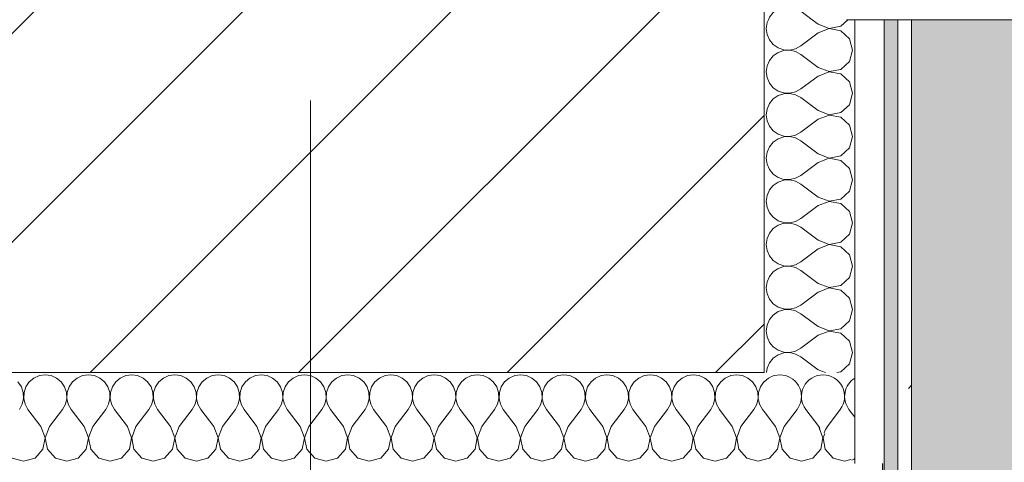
# Model space of a CAD drawing. Header units: millimetres. Extents: x -30280 to 19093, y -19247 to 4746.
# Tile 136 of 164: x -12526 to -12092, y -12534 to -12339. Entities that reach past the tile are written whole.
import ezdxf
from ezdxf.enums import TextEntityAlignment as Align

# ---------------------------------------------------------------- set-up
doc = ezdxf.new("R2010")
doc.units = ezdxf.units.MM
doc.header["$MEASUREMENT"] = 0
doc.linetypes.add('Wipeout_Contour', pattern=[1000, 0, -1000])
for name, color, linetype in [('10_ESTR_Pilars', 7, 'Continuous'), ('Nuevo_05_AUX_Treball', 7, 'Continuous'), ('Nuevo_08_E_Envans secs', 7, 'Continuous')]:
    doc.layers.add(name, color=color, linetype=linetype)
for name, color, linetype, lineweight in [('10_ESTR_Pilars_Pluma_Nº__20', 1, 'Continuous', 5), ('10_ESTR_Pilars_Pluma_Nº__28', 7, 'Continuous', 20), ('10_ESTR_Pilars_Pluma_Nº__42', 8, 'Continuous', 25), ('12_FAÇ_Façana_Pluma_Nº__7', 7, 'Continuous', 5), ('Nuevo_08_E_Envans secs_Pluma_Nº__1', 7, 'Continuous', 5), ('Nuevo_Sellos de Zona Archicad_Pluma_Nº__1', 7, 'Continuous', 5)]:
    doc.layers.add(name, color=color, linetype=linetype, lineweight=lineweight)
for name, color, linetype, lineweight, true_color in [('Nuevo_05_AUX_Treball_Pluma_Nº__3', 7, 'Continuous', 5, 0xa4a4a4), ('Nuevo_08_E_Envans secs_Pluma_Nº__102', 7, 'Continuous', 5, 0xcccccc), ('Nuevo_08_E_Envans secs_Pluma_Nº__171', 171, 'Continuous', 13, 0xaaaaff), ('Nuevo_08_E_Envans secs_Pluma_Nº__177', 7, 'Continuous', 15, 0xf7e046)]:
    doc.layers.add(name, color=color, linetype=linetype, lineweight=lineweight, true_color=true_color)
doc.styles.add('Estilo_Generado_1', font='txt')
pattern_1 = [(45, (0, 0), (-183.8478, 183.8478), [195, -65]), (45, (7e-14, 183.85), (-183.8478, 183.8478), [195, -65])]

# ---------------------------------------------------------------- blocks, each defined once
blk = doc.blocks.new('Planta 1_Consulta_10_1', base_point=(-12911.42, -13510.12))
at = {"layer": 'Nuevo_05_AUX_Treball', "linetype": 'Continuous', "lineweight": 0, "true_color": 0xf0ffcc}
blk.add_hatch(color=254, dxfattribs=at).paths.add_polyline_path([(-12951.13, -12547.56), (-12955.2, -15302.91), (-10788.29, -15308.28), (-10784.21, -12547.56), (-10783.98, -12547.56), (-10783.98, -12338.98), (-12144.42, -12338.98), (-12145.24, -12550.7)])
at = {"layer": 'Nuevo_05_AUX_Treball_Pluma_Nº__3', "color": 253, "linetype": 'Continuous', "lineweight": 5, "true_color": 0xa4a4a4, "flags": 128}
blk.add_lwpolyline([(-12951.13, -12547.56), (-12955.2, -15302.91), (-10788.29, -15308.28), (-10784.21, -12547.56), (-10783.98, -12547.56), (-10783.98, -12338.98), (-12144.42, -12338.98), (-12145.24, -12550.7)], close=True, dxfattribs=at)
at = {"layer": 'Nuevo_Sellos de Zona Archicad_Pluma_Nº__1', "color": 7, "lineweight": 5, "style": 'Estilo_Generado_1'}
for tag, p in [('ROOM_NAME', (-12911.42, -13568.27)), ('ROOM_NUMBER', (-12911.42, -13792.67)), ('ROOM_AREA', (-12911.42, -14020.04))]:
    blk.add_attdef(tag, text='', height=120, dxfattribs=at).set_placement(p, align=Align.TOP_LEFT)
blk = doc.blocks.new('*X426')
at = {"layer": 'Nuevo_08_E_Envans secs_Pluma_Nº__102', "color": 254, "linetype": 'Continuous', "lineweight": 5, "true_color": 0xcccccc}
for p, q in [((-12173.33, -12518.37), (-12179.05, -12510.75)), ((-12169.52, -12518.37), (-12163.81, -12510.75)), ((-12157.42, -12514.19), (-12160, -12510.75))]:
    blk.add_line(p, q, dxfattribs=at)
for centre, start, end in [((-12190.48, -12505.04), 90, 119.7866), ((-12190.48, -12505.04), 330.2134, 90), ((-12171.43, -12505.04), 90, 216.8699), ((-12171.43, -12505.04), 323.1301, 90), ((-12152.38, -12505.04), 121.9304, 216.8699), ((-12180.95, -12524.08), 30.8178, 36.8699), ((-12161.9, -12524.08), 143.1301, 161.4036), ((-12161.9, -12524.08), 288.5964, 298.1064)]:
    blk.add_arc(centre, 9.52, start, end, dxfattribs=at)
blk = doc.blocks.new('*X431')
at = {"layer": 'Nuevo_08_E_Envans secs_Pluma_Nº__102', "color": 254, "linetype": 'Continuous', "lineweight": 5, "true_color": 0xcccccc}
for p, q in [((-12514.29, -12495.51), (-12516.89, -12495.88)), ((-12511.68, -12495.88), (-12514.29, -12495.51)), ((-12495.24, -12495.51), (-12497.84, -12495.88)), ((-12492.64, -12495.88), (-12495.24, -12495.51)), ((-12476.19, -12495.51), (-12478.79, -12495.88)), ((-12473.59, -12495.88), (-12476.19, -12495.51)), ((-12457.14, -12495.51), (-12459.75, -12495.88)), ((-12454.54, -12495.88), (-12457.14, -12495.51)), ((-12438.1, -12495.51), (-12440.7, -12495.88)), ((-12435.49, -12495.88), (-12438.1, -12495.51)), ((-12419.05, -12495.51), (-12421.65, -12495.88)), ((-12416.45, -12495.88), (-12419.05, -12495.51)), ((-12400, -12495.51), (-12402.6, -12495.88)), ((-12397.4, -12495.88), (-12400, -12495.51)), ((-12380.95, -12495.51), (-12383.55, -12495.88)), ((-12378.35, -12495.88), (-12380.95, -12495.51)), ((-12361.9, -12495.51), (-12364.51, -12495.88)), ((-12359.3, -12495.88), (-12361.9, -12495.51)), ((-12342.86, -12495.51), (-12345.46, -12495.88)), ((-12340.25, -12495.88), (-12342.86, -12495.51)), ((-12323.81, -12495.51), (-12326.41, -12495.88)), ((-12321.21, -12495.88), (-12323.81, -12495.51)), ((-12304.76, -12495.51), (-12307.36, -12495.88)), ((-12302.16, -12495.88), (-12304.76, -12495.51)), ((-12285.71, -12495.51), (-12288.32, -12495.88)), ((-12283.11, -12495.88), (-12285.71, -12495.51)), ((-12266.67, -12495.51), (-12269.27, -12495.88)), ((-12264.06, -12495.88), (-12266.67, -12495.51)), ((-12247.62, -12495.51), (-12250.22, -12495.88)), ((-12245.02, -12495.88), (-12247.62, -12495.51)), ((-12228.57, -12495.51), (-12231.17, -12495.88)), ((-12225.97, -12495.88), (-12228.57, -12495.51)), ((-12209.52, -12495.51), (-12212.13, -12495.88)), ((-12206.92, -12495.88), (-12209.52, -12495.51)), ((-12524.81, -12500.78), (-12526.3, -12498.61)), ((-12521.32, -12498.61), (-12522.8, -12500.78)), ((-12519.29, -12496.94), (-12521.32, -12498.61)), ((-12516.89, -12495.88), (-12519.29, -12496.94)), ((-12509.28, -12496.94), (-12511.68, -12495.88)), ((-12507.26, -12498.61), (-12509.28, -12496.94)), ((-12505.77, -12500.78), (-12507.26, -12498.61)), ((-12502.27, -12498.61), (-12503.76, -12500.78)), ((-12500.25, -12496.94), (-12502.27, -12498.61)), ((-12497.84, -12495.88), (-12500.25, -12496.94)), ((-12490.23, -12496.94), (-12492.64, -12495.88)), ((-12488.21, -12498.61), (-12490.23, -12496.94)), ((-12486.72, -12500.78), (-12488.21, -12498.61)), ((-12483.22, -12498.61), (-12484.71, -12500.78)), ((-12481.2, -12496.94), (-12483.22, -12498.61)), ((-12478.79, -12495.88), (-12481.2, -12496.94)), ((-12471.18, -12496.94), (-12473.59, -12495.88)), ((-12469.16, -12498.61), (-12471.18, -12496.94)), ((-12467.67, -12500.78), (-12469.16, -12498.61)), ((-12464.17, -12498.61), (-12465.66, -12500.78)), ((-12462.15, -12496.94), (-12464.17, -12498.61)), ((-12459.75, -12495.88), (-12462.15, -12496.94)), ((-12452.14, -12496.94), (-12454.54, -12495.88)), ((-12450.11, -12498.61), (-12452.14, -12496.94)), ((-12448.62, -12500.78), (-12450.11, -12498.61)), ((-12445.13, -12498.61), (-12446.61, -12500.78)), ((-12443.1, -12496.94), (-12445.13, -12498.61)), ((-12440.7, -12495.88), (-12443.1, -12496.94)), ((-12433.09, -12496.94), (-12435.49, -12495.88)), ((-12431.06, -12498.61), (-12433.09, -12496.94)), ((-12429.58, -12500.78), (-12431.06, -12498.61)), ((-12426.08, -12498.61), (-12427.57, -12500.78)), ((-12424.05, -12496.94), (-12426.08, -12498.61)), ((-12421.65, -12495.88), (-12424.05, -12496.94)), ((-12414.04, -12496.94), (-12416.45, -12495.88)), ((-12412.02, -12498.61), (-12414.04, -12496.94)), ((-12410.53, -12500.78), (-12412.02, -12498.61)), ((-12407.03, -12498.61), (-12408.52, -12500.78)), ((-12405.01, -12496.94), (-12407.03, -12498.61)), ((-12402.6, -12495.88), (-12405.01, -12496.94)), ((-12394.99, -12496.94), (-12397.4, -12495.88)), ((-12392.97, -12498.61), (-12394.99, -12496.94)), ((-12391.48, -12500.78), (-12392.97, -12498.61)), ((-12387.98, -12498.61), (-12389.47, -12500.78)), ((-12385.96, -12496.94), (-12387.98, -12498.61)), ((-12383.55, -12495.88), (-12385.96, -12496.94)), ((-12375.95, -12496.94), (-12378.35, -12495.88)), ((-12373.92, -12498.61), (-12375.95, -12496.94)), ((-12372.43, -12500.78), (-12373.92, -12498.61)), ((-12368.94, -12498.61), (-12370.42, -12500.78)), ((-12366.91, -12496.94), (-12368.94, -12498.61)), ((-12364.51, -12495.88), (-12366.91, -12496.94)), ((-12356.9, -12496.94), (-12359.3, -12495.88)), ((-12354.87, -12498.61), (-12356.9, -12496.94)), ((-12353.39, -12500.78), (-12354.87, -12498.61)), ((-12349.89, -12498.61), (-12351.38, -12500.78)), ((-12347.86, -12496.94), (-12349.89, -12498.61)), ((-12345.46, -12495.88), (-12347.86, -12496.94)), ((-12337.85, -12496.94), (-12340.25, -12495.88)), ((-12335.83, -12498.61), (-12337.85, -12496.94)), ((-12334.34, -12500.78), (-12335.83, -12498.61)), ((-12330.84, -12498.61), (-12332.33, -12500.78)), ((-12328.82, -12496.94), (-12330.84, -12498.61)), ((-12326.41, -12495.88), (-12328.82, -12496.94)), ((-12318.8, -12496.94), (-12321.21, -12495.88)), ((-12316.78, -12498.61), (-12318.8, -12496.94)), ((-12315.29, -12500.78), (-12316.78, -12498.61)), ((-12311.79, -12498.61), (-12313.28, -12500.78)), ((-12309.77, -12496.94), (-12311.79, -12498.61)), ((-12307.36, -12495.88), (-12309.77, -12496.94)), ((-12299.75, -12496.94), (-12302.16, -12495.88)), ((-12297.73, -12498.61), (-12299.75, -12496.94)), ((-12296.24, -12500.78), (-12297.73, -12498.61)), ((-12292.74, -12498.61), (-12294.23, -12500.78)), ((-12290.72, -12496.94), (-12292.74, -12498.61)), ((-12288.32, -12495.88), (-12290.72, -12496.94)), ((-12280.71, -12496.94), (-12283.11, -12495.88)), ((-12278.68, -12498.61), (-12280.71, -12496.94)), ((-12277.2, -12500.78), (-12278.68, -12498.61)), ((-12273.7, -12498.61), (-12275.19, -12500.78)), ((-12271.67, -12496.94), (-12273.7, -12498.61)), ((-12269.27, -12495.88), (-12271.67, -12496.94)), ((-12261.66, -12496.94), (-12264.06, -12495.88)), ((-12259.64, -12498.61), (-12261.66, -12496.94)), ((-12258.15, -12500.78), (-12259.64, -12498.61)), ((-12254.65, -12498.61), (-12256.14, -12500.78)), ((-12252.63, -12496.94), (-12254.65, -12498.61)), ((-12250.22, -12495.88), (-12252.63, -12496.94)), ((-12242.61, -12496.94), (-12245.02, -12495.88)), ((-12240.59, -12498.61), (-12242.61, -12496.94)), ((-12239.1, -12500.78), (-12240.59, -12498.61)), ((-12235.6, -12498.61), (-12237.09, -12500.78)), ((-12233.58, -12496.94), (-12235.6, -12498.61)), ((-12231.17, -12495.88), (-12233.58, -12496.94)), ((-12223.56, -12496.94), (-12225.97, -12495.88)), ((-12221.54, -12498.61), (-12223.56, -12496.94)), ((-12220.05, -12500.78), (-12221.54, -12498.61)), ((-12216.55, -12498.61), (-12218.04, -12500.78)), ((-12214.53, -12496.94), (-12216.55, -12498.61)), ((-12212.13, -12495.88), (-12214.53, -12496.94)), ((-12204.52, -12496.94), (-12206.92, -12495.88)), ((-12202.49, -12498.61), (-12204.52, -12496.94)), ((-12201.01, -12500.78), (-12202.49, -12498.61)), ((-12197.51, -12498.61), (-12198.99, -12500.78)), ((-12197.42, -12498.54), (-12197.51, -12498.61)), ((-12523.98, -12503.27), (-12524.81, -12500.78)), ((-12523.85, -12505.89), (-12523.98, -12503.27)), ((-12523.64, -12503.27), (-12523.77, -12505.89)), ((-12522.8, -12500.78), (-12523.64, -12503.27)), ((-12504.93, -12503.27), (-12505.77, -12500.78)), ((-12504.8, -12505.89), (-12504.93, -12503.27)), ((-12504.6, -12503.27), (-12504.72, -12505.89)), ((-12503.76, -12500.78), (-12504.6, -12503.27)), ((-12485.88, -12503.27), (-12486.72, -12500.78)), ((-12485.75, -12505.89), (-12485.88, -12503.27)), ((-12485.55, -12503.27), (-12485.68, -12505.89)), ((-12484.71, -12500.78), (-12485.55, -12503.27)), ((-12466.83, -12503.27), (-12467.67, -12500.78)), ((-12466.71, -12505.89), (-12466.83, -12503.27)), ((-12466.5, -12503.27), (-12466.63, -12505.89)), ((-12465.66, -12500.78), (-12466.5, -12503.27)), ((-12447.78, -12503.27), (-12448.62, -12500.78)), ((-12447.66, -12505.89), (-12447.78, -12503.27)), ((-12447.45, -12503.27), (-12447.58, -12505.89)), ((-12446.61, -12500.78), (-12447.45, -12503.27)), ((-12428.74, -12503.27), (-12429.58, -12500.78)), ((-12428.61, -12505.89), (-12428.74, -12503.27)), ((-12428.41, -12503.27), (-12428.53, -12505.89)), ((-12427.57, -12500.78), (-12428.41, -12503.27)), ((-12409.69, -12503.27), (-12410.53, -12500.78)), ((-12409.56, -12505.89), (-12409.69, -12503.27)), ((-12409.36, -12503.27), (-12409.49, -12505.89)), ((-12408.52, -12500.78), (-12409.36, -12503.27)), ((-12390.64, -12503.27), (-12391.48, -12500.78)), ((-12390.51, -12505.89), (-12390.64, -12503.27)), ((-12390.31, -12503.27), (-12390.44, -12505.89)), ((-12389.47, -12500.78), (-12390.31, -12503.27)), ((-12371.59, -12503.27), (-12372.43, -12500.78)), ((-12371.47, -12505.89), (-12371.59, -12503.27)), ((-12371.26, -12503.27), (-12371.39, -12505.89)), ((-12370.42, -12500.78), (-12371.26, -12503.27)), ((-12352.55, -12503.27), (-12353.39, -12500.78)), ((-12352.42, -12505.89), (-12352.55, -12503.27)), ((-12352.22, -12503.27), (-12352.34, -12505.89)), ((-12351.38, -12500.78), (-12352.22, -12503.27)), ((-12333.5, -12503.27), (-12334.34, -12500.78)), ((-12333.37, -12505.89), (-12333.5, -12503.27)), ((-12333.17, -12503.27), (-12333.29, -12505.89)), ((-12332.33, -12500.78), (-12333.17, -12503.27)), ((-12314.45, -12503.27), (-12315.29, -12500.78)), ((-12314.32, -12505.89), (-12314.45, -12503.27)), ((-12314.12, -12503.27), (-12314.25, -12505.89)), ((-12313.28, -12500.78), (-12314.12, -12503.27)), ((-12295.4, -12503.27), (-12296.24, -12500.78)), ((-12295.28, -12505.89), (-12295.4, -12503.27)), ((-12295.07, -12503.27), (-12295.2, -12505.89)), ((-12294.23, -12500.78), (-12295.07, -12503.27)), ((-12276.36, -12503.27), (-12277.2, -12500.78)), ((-12276.23, -12505.89), (-12276.36, -12503.27)), ((-12276.02, -12503.27), (-12276.15, -12505.89)), ((-12275.19, -12500.78), (-12276.02, -12503.27)), ((-12257.31, -12503.27), (-12258.15, -12500.78)), ((-12257.18, -12505.89), (-12257.31, -12503.27)), ((-12256.98, -12503.27), (-12257.1, -12505.89)), ((-12256.14, -12500.78), (-12256.98, -12503.27)), ((-12238.26, -12503.27), (-12239.1, -12500.78)), ((-12238.13, -12505.89), (-12238.26, -12503.27)), ((-12237.93, -12503.27), (-12238.06, -12505.89)), ((-12237.09, -12500.78), (-12237.93, -12503.27)), ((-12219.21, -12503.27), (-12220.05, -12500.78)), ((-12219.09, -12505.89), (-12219.21, -12503.27)), ((-12218.88, -12503.27), (-12219.01, -12505.89)), ((-12218.04, -12500.78), (-12218.88, -12503.27)), ((-12200.17, -12503.27), (-12201.01, -12500.78)), ((-12200.04, -12505.89), (-12200.17, -12503.27)), ((-12199.83, -12503.27), (-12199.96, -12505.89)), ((-12198.99, -12500.78), (-12199.83, -12503.27)), ((-12525.71, -12510.75), (-12524.44, -12508.45)), ((-12524.44, -12508.45), (-12523.85, -12505.89)), ((-12523.77, -12505.89), (-12523.18, -12508.45)), ((-12523.18, -12508.45), (-12521.9, -12510.75)), ((-12506.67, -12510.75), (-12505.4, -12508.45)), ((-12505.4, -12508.45), (-12504.8, -12505.89)), ((-12504.72, -12505.89), (-12504.13, -12508.45)), ((-12504.13, -12508.45), (-12502.86, -12510.75)), ((-12487.62, -12510.75), (-12486.35, -12508.45)), ((-12486.35, -12508.45), (-12485.75, -12505.89)), ((-12485.68, -12505.89), (-12485.08, -12508.45)), ((-12485.08, -12508.45), (-12483.81, -12510.75)), ((-12468.57, -12510.75), (-12467.3, -12508.45)), ((-12467.3, -12508.45), (-12466.71, -12505.89)), ((-12466.63, -12505.89), (-12466.03, -12508.45)), ((-12466.03, -12508.45), (-12464.76, -12510.75)), ((-12449.52, -12510.75), (-12448.25, -12508.45)), ((-12448.25, -12508.45), (-12447.66, -12505.89)), ((-12447.58, -12505.89), (-12446.99, -12508.45)), ((-12446.99, -12508.45), (-12445.71, -12510.75)), ((-12430.48, -12510.75), (-12429.2, -12508.45)), ((-12429.2, -12508.45), (-12428.61, -12505.89)), ((-12428.53, -12505.89), (-12427.94, -12508.45)), ((-12427.94, -12508.45), (-12426.67, -12510.75)), ((-12411.43, -12510.75), (-12410.16, -12508.45)), ((-12410.16, -12508.45), (-12409.56, -12505.89)), ((-12409.49, -12505.89), (-12408.89, -12508.45)), ((-12408.89, -12508.45), (-12407.62, -12510.75)), ((-12392.38, -12510.75), (-12391.11, -12508.45)), ((-12391.11, -12508.45), (-12390.51, -12505.89)), ((-12390.44, -12505.89), (-12389.84, -12508.45)), ((-12389.84, -12508.45), (-12388.57, -12510.75)), ((-12373.33, -12510.75), (-12372.06, -12508.45)), ((-12372.06, -12508.45), (-12371.47, -12505.89)), ((-12371.39, -12505.89), (-12370.8, -12508.45)), ((-12370.8, -12508.45), (-12369.52, -12510.75)), ((-12354.29, -12510.75), (-12353.01, -12508.45)), ((-12353.01, -12508.45), (-12352.42, -12505.89)), ((-12352.34, -12505.89), (-12351.75, -12508.45)), ((-12351.75, -12508.45), (-12350.48, -12510.75)), ((-12335.24, -12510.75), (-12333.97, -12508.45)), ((-12333.97, -12508.45), (-12333.37, -12505.89)), ((-12333.29, -12505.89), (-12332.7, -12508.45)), ((-12332.7, -12508.45), (-12331.43, -12510.75)), ((-12316.19, -12510.75), (-12314.92, -12508.45)), ((-12314.92, -12508.45), (-12314.32, -12505.89)), ((-12314.25, -12505.89), (-12313.65, -12508.45)), ((-12313.65, -12508.45), (-12312.38, -12510.75)), ((-12297.14, -12510.75), (-12295.87, -12508.45)), ((-12295.87, -12508.45), (-12295.28, -12505.89)), ((-12295.2, -12505.89), (-12294.6, -12508.45)), ((-12294.6, -12508.45), (-12293.33, -12510.75)), ((-12278.1, -12510.75), (-12276.82, -12508.45)), ((-12276.82, -12508.45), (-12276.23, -12505.89)), ((-12276.15, -12505.89), (-12275.56, -12508.45)), ((-12275.56, -12508.45), (-12274.29, -12510.75)), ((-12259.05, -12510.75), (-12257.78, -12508.45)), ((-12257.78, -12508.45), (-12257.18, -12505.89)), ((-12257.1, -12505.89), (-12256.51, -12508.45)), ((-12256.51, -12508.45), (-12255.24, -12510.75)), ((-12240, -12510.75), (-12238.73, -12508.45)), ((-12238.73, -12508.45), (-12238.13, -12505.89)), ((-12238.06, -12505.89), (-12237.46, -12508.45)), ((-12237.46, -12508.45), (-12236.19, -12510.75)), ((-12220.95, -12510.75), (-12219.68, -12508.45)), ((-12219.68, -12508.45), (-12219.09, -12505.89)), ((-12219.01, -12505.89), (-12218.41, -12508.45)), ((-12218.41, -12508.45), (-12217.14, -12510.75)), ((-12201.9, -12510.75), (-12200.63, -12508.45)), ((-12200.63, -12508.45), (-12200.04, -12505.89)), ((-12199.96, -12505.89), (-12199.37, -12508.45)), ((-12199.37, -12508.45), (-12198.1, -12510.75)), ((-12516.19, -12518.37), (-12521.9, -12510.75)), ((-12512.38, -12518.37), (-12506.67, -12510.75)), ((-12497.14, -12518.37), (-12502.86, -12510.75)), ((-12493.33, -12518.37), (-12487.62, -12510.75)), ((-12478.1, -12518.37), (-12483.81, -12510.75)), ((-12474.29, -12518.37), (-12468.57, -12510.75)), ((-12459.05, -12518.37), (-12464.76, -12510.75)), ((-12455.24, -12518.37), (-12449.52, -12510.75)), ((-12440, -12518.37), (-12445.71, -12510.75)), ((-12436.19, -12518.37), (-12430.48, -12510.75)), ((-12420.95, -12518.37), (-12426.67, -12510.75)), ((-12417.14, -12518.37), (-12411.43, -12510.75)), ((-12401.9, -12518.37), (-12407.62, -12510.75)), ((-12398.1, -12518.37), (-12392.38, -12510.75)), ((-12382.86, -12518.37), (-12388.57, -12510.75)), ((-12379.05, -12518.37), (-12373.33, -12510.75)), ((-12363.81, -12518.37), (-12369.52, -12510.75)), ((-12360, -12518.37), (-12354.29, -12510.75)), ((-12344.76, -12518.37), (-12350.48, -12510.75)), ((-12340.95, -12518.37), (-12335.24, -12510.75)), ((-12325.71, -12518.37), (-12331.43, -12510.75)), ((-12321.9, -12518.37), (-12316.19, -12510.75)), ((-12306.67, -12518.37), (-12312.38, -12510.75)), ((-12302.86, -12518.37), (-12297.14, -12510.75)), ((-12287.62, -12518.37), (-12293.33, -12510.75)), ((-12283.81, -12518.37), (-12278.1, -12510.75)), ((-12268.57, -12518.37), (-12274.29, -12510.75)), ((-12264.76, -12518.37), (-12259.05, -12510.75)), ((-12249.52, -12518.37), (-12255.24, -12510.75)), ((-12245.71, -12518.37), (-12240, -12510.75)), ((-12230.48, -12518.37), (-12236.19, -12510.75)), ((-12226.67, -12518.37), (-12220.95, -12510.75)), ((-12211.43, -12518.37), (-12217.14, -12510.75)), ((-12207.62, -12518.37), (-12201.9, -12510.75)), ((-12197.42, -12511.65), (-12198.1, -12510.75)), ((-12514.32, -12523.23), (-12516.19, -12518.37)), ((-12512.38, -12518.37), (-12514.25, -12523.23)), ((-12495.28, -12523.23), (-12497.14, -12518.37)), ((-12493.33, -12518.37), (-12495.2, -12523.23)), ((-12476.23, -12523.23), (-12478.1, -12518.37)), ((-12474.29, -12518.37), (-12476.15, -12523.23)), ((-12457.18, -12523.23), (-12459.05, -12518.37)), ((-12455.24, -12518.37), (-12457.1, -12523.23)), ((-12438.13, -12523.23), (-12440, -12518.37)), ((-12436.19, -12518.37), (-12438.06, -12523.23)), ((-12419.09, -12523.23), (-12420.95, -12518.37)), ((-12417.14, -12518.37), (-12419.01, -12523.23)), ((-12400.04, -12523.23), (-12401.9, -12518.37)), ((-12398.1, -12518.37), (-12399.96, -12523.23)), ((-12380.99, -12523.23), (-12382.86, -12518.37)), ((-12379.05, -12518.37), (-12380.91, -12523.23)), ((-12361.94, -12523.23), (-12363.81, -12518.37)), ((-12360, -12518.37), (-12361.87, -12523.23)), ((-12342.9, -12523.23), (-12344.76, -12518.37)), ((-12340.95, -12518.37), (-12342.82, -12523.23)), ((-12323.85, -12523.23), (-12325.71, -12518.37)), ((-12321.9, -12518.37), (-12323.77, -12523.23)), ((-12304.8, -12523.23), (-12306.67, -12518.37)), ((-12302.86, -12518.37), (-12304.72, -12523.23)), ((-12285.75, -12523.23), (-12287.62, -12518.37)), ((-12283.81, -12518.37), (-12285.68, -12523.23)), ((-12266.71, -12523.23), (-12268.57, -12518.37)), ((-12264.76, -12518.37), (-12266.63, -12523.23)), ((-12247.66, -12523.23), (-12249.52, -12518.37)), ((-12245.71, -12518.37), (-12247.58, -12523.23)), ((-12228.61, -12523.23), (-12230.48, -12518.37)), ((-12226.67, -12518.37), (-12228.53, -12523.23)), ((-12209.56, -12523.23), (-12211.43, -12518.37)), ((-12207.62, -12518.37), (-12209.49, -12523.23)), ((-12515.29, -12528.34), (-12514.32, -12523.23)), ((-12514.25, -12523.23), (-12513.28, -12528.34)), ((-12496.24, -12528.34), (-12495.28, -12523.23)), ((-12495.2, -12523.23), (-12494.23, -12528.34)), ((-12477.2, -12528.34), (-12476.23, -12523.23)), ((-12476.15, -12523.23), (-12475.19, -12528.34)), ((-12458.15, -12528.34), (-12457.18, -12523.23)), ((-12457.1, -12523.23), (-12456.14, -12528.34)), ((-12439.1, -12528.34), (-12438.13, -12523.23)), ((-12438.06, -12523.23), (-12437.09, -12528.34)), ((-12420.05, -12528.34), (-12419.09, -12523.23)), ((-12419.01, -12523.23), (-12418.04, -12528.34)), ((-12401.01, -12528.34), (-12400.04, -12523.23)), ((-12399.96, -12523.23), (-12398.99, -12528.34)), ((-12381.96, -12528.34), (-12380.99, -12523.23)), ((-12380.91, -12523.23), (-12379.95, -12528.34)), ((-12362.91, -12528.34), (-12361.94, -12523.23)), ((-12361.87, -12523.23), (-12360.9, -12528.34)), ((-12343.86, -12528.34), (-12342.9, -12523.23)), ((-12342.82, -12523.23), (-12341.85, -12528.34)), ((-12324.81, -12528.34), (-12323.85, -12523.23)), ((-12323.77, -12523.23), (-12322.8, -12528.34)), ((-12305.77, -12528.34), (-12304.8, -12523.23)), ((-12304.72, -12523.23), (-12303.76, -12528.34)), ((-12286.72, -12528.34), (-12285.75, -12523.23)), ((-12285.68, -12523.23), (-12284.71, -12528.34)), ((-12267.67, -12528.34), (-12266.71, -12523.23)), ((-12266.63, -12523.23), (-12265.66, -12528.34)), ((-12248.62, -12528.34), (-12247.66, -12523.23)), ((-12247.58, -12523.23), (-12246.61, -12528.34)), ((-12229.58, -12528.34), (-12228.61, -12523.23)), ((-12228.53, -12523.23), (-12227.57, -12528.34)), ((-12210.53, -12528.34), (-12209.56, -12523.23)), ((-12209.49, -12523.23), (-12208.52, -12528.34)), ((-12518.8, -12532.19), (-12515.29, -12528.34)), ((-12513.28, -12528.34), (-12509.77, -12532.19)), ((-12499.75, -12532.19), (-12496.24, -12528.34)), ((-12494.23, -12528.34), (-12490.72, -12532.19)), ((-12480.71, -12532.19), (-12477.2, -12528.34)), ((-12475.19, -12528.34), (-12471.67, -12532.19)), ((-12461.66, -12532.19), (-12458.15, -12528.34)), ((-12456.14, -12528.34), (-12452.63, -12532.19)), ((-12442.61, -12532.19), (-12439.1, -12528.34)), ((-12437.09, -12528.34), (-12433.58, -12532.19)), ((-12423.56, -12532.19), (-12420.05, -12528.34)), ((-12418.04, -12528.34), (-12414.53, -12532.19)), ((-12404.52, -12532.19), (-12401.01, -12528.34)), ((-12398.99, -12528.34), (-12395.48, -12532.19)), ((-12385.47, -12532.19), (-12381.96, -12528.34)), ((-12379.95, -12528.34), (-12376.44, -12532.19)), ((-12366.42, -12532.19), (-12362.91, -12528.34)), ((-12360.9, -12528.34), (-12357.39, -12532.19)), ((-12347.37, -12532.19), (-12343.86, -12528.34)), ((-12341.85, -12528.34), (-12338.34, -12532.19)), ((-12328.33, -12532.19), (-12324.81, -12528.34)), ((-12322.8, -12528.34), (-12319.29, -12532.19)), ((-12309.28, -12532.19), (-12305.77, -12528.34)), ((-12303.76, -12528.34), (-12300.25, -12532.19)), ((-12290.23, -12532.19), (-12286.72, -12528.34)), ((-12284.71, -12528.34), (-12281.2, -12532.19)), ((-12271.18, -12532.19), (-12267.67, -12528.34)), ((-12265.66, -12528.34), (-12262.15, -12532.19)), ((-12252.14, -12532.19), (-12248.62, -12528.34)), ((-12246.61, -12528.34), (-12243.1, -12532.19)), ((-12233.09, -12532.19), (-12229.58, -12528.34)), ((-12227.57, -12528.34), (-12224.05, -12532.19)), ((-12214.04, -12532.19), (-12210.53, -12528.34)), ((-12208.52, -12528.34), (-12205.01, -12532.19)), ((-12528.82, -12532.19), (-12523.81, -12533.61)), ((-12523.81, -12533.61), (-12518.8, -12532.19)), ((-12509.77, -12532.19), (-12504.76, -12533.61)), ((-12504.76, -12533.61), (-12499.75, -12532.19)), ((-12490.72, -12532.19), (-12485.71, -12533.61)), ((-12485.71, -12533.61), (-12480.71, -12532.19)), ((-12471.67, -12532.19), (-12466.67, -12533.61)), ((-12466.67, -12533.61), (-12461.66, -12532.19)), ((-12452.63, -12532.19), (-12447.62, -12533.61)), ((-12447.62, -12533.61), (-12442.61, -12532.19)), ((-12433.58, -12532.19), (-12428.57, -12533.61)), ((-12428.57, -12533.61), (-12423.56, -12532.19)), ((-12414.53, -12532.19), (-12409.52, -12533.61)), ((-12409.52, -12533.61), (-12404.52, -12532.19)), ((-12395.48, -12532.19), (-12390.48, -12533.61)), ((-12390.48, -12533.61), (-12385.47, -12532.19)), ((-12376.44, -12532.19), (-12371.43, -12533.61)), ((-12371.43, -12533.61), (-12366.42, -12532.19)), ((-12357.39, -12532.19), (-12352.38, -12533.61)), ((-12352.38, -12533.61), (-12347.37, -12532.19)), ((-12338.34, -12532.19), (-12333.33, -12533.61)), ((-12333.33, -12533.61), (-12328.33, -12532.19)), ((-12319.29, -12532.19), (-12314.29, -12533.61)), ((-12314.29, -12533.61), (-12309.28, -12532.19)), ((-12300.25, -12532.19), (-12295.24, -12533.61)), ((-12295.24, -12533.61), (-12290.23, -12532.19)), ((-12281.2, -12532.19), (-12276.19, -12533.61)), ((-12276.19, -12533.61), (-12271.18, -12532.19)), ((-12262.15, -12532.19), (-12257.14, -12533.61)), ((-12257.14, -12533.61), (-12252.14, -12532.19)), ((-12243.1, -12532.19), (-12238.1, -12533.61)), ((-12238.1, -12533.61), (-12233.09, -12532.19)), ((-12224.05, -12532.19), (-12219.05, -12533.61)), ((-12219.05, -12533.61), (-12214.04, -12532.19)), ((-12205.01, -12532.19), (-12200, -12533.61)), ((-12200, -12533.61), (-12197.42, -12532.87))]:
    blk.add_line(p, q, dxfattribs=at)
blk = doc.blocks.new('*X432')
at = {"layer": 'Nuevo_08_E_Envans secs_Pluma_Nº__102', "color": 254, "linetype": 'Continuous', "lineweight": 5, "true_color": 0xcccccc}
for p, q in [((-12195.48, -12496.94), (-12197.42, -12498.54)), ((-12195.18, -12496.8), (-12195.48, -12496.94)), ((-12192.38, -12518.37), (-12197.42, -12511.65)), ((-12188.57, -12518.37), (-12182.86, -12510.75)), ((-12182.86, -12510.75), (-12182.28, -12509.7)), ((-12190.51, -12523.23), (-12192.38, -12518.37)), ((-12188.57, -12518.37), (-12190.44, -12523.23)), ((-12171.47, -12523.23), (-12173.16, -12518.82)), ((-12170.66, -12521.32), (-12171.39, -12523.23)), ((-12191.48, -12528.34), (-12190.51, -12523.23)), ((-12190.44, -12523.23), (-12189.47, -12528.34)), ((-12172.43, -12528.34), (-12171.47, -12523.23)), ((-12171.39, -12523.23), (-12170.42, -12528.34)), ((-12194.99, -12532.19), (-12191.48, -12528.34)), ((-12189.47, -12528.34), (-12185.96, -12532.19)), ((-12175.95, -12532.19), (-12172.43, -12528.34)), ((-12170.42, -12528.34), (-12166.91, -12532.19)), ((-12197.42, -12532.87), (-12194.99, -12532.19)), ((-12185.96, -12532.19), (-12180.95, -12533.61)), ((-12180.95, -12533.61), (-12175.95, -12532.19)), ((-12166.91, -12532.19), (-12161.9, -12533.61)), ((-12161.9, -12533.61), (-12159.15, -12532.83))]:
    blk.add_line(p, q, dxfattribs=at)
blk = doc.blocks.new('Muro_110_1', base_point=(-13084.96, -12494.56))
at = {"layer": 'Nuevo_08_E_Envans secs_Pluma_Nº__1', "color": 7, "linetype": 'Continuous', "lineweight": 5}
blk.add_line((-12157.42, -12534.56), (-12157.42, -12494.56), dxfattribs=at)
at = {"layer": 'Nuevo_08_E_Envans secs', "color": 7, "lineweight": 20}
for name in ['*X431', '*X426', '*X432']:
    blk.add_blockref(name, (0, 0), dxfattribs=at)
blk = doc.blocks.new('*X434')
at = {"layer": 'Nuevo_08_E_Envans secs_Pluma_Nº__102', "color": 254, "linetype": 'Continuous', "lineweight": 5, "true_color": 0xcccccc}
for p, q in [((-12196.1, -12321.21), (-12196.47, -12323.81)), ((-12195.12, -12318.98), (-12196.1, -12321.21)), ((-12173.61, -12321.9), (-12177.51, -12318.98)), ((-12173.61, -12321.9), (-12168.75, -12323.77)), ((-12163.64, -12322.8), (-12161.11, -12320.5)), ((-12196.47, -12323.81), (-12196.1, -12326.41)), ((-12196.1, -12326.41), (-12195.04, -12328.82)), ((-12173.61, -12325.71), (-12181.23, -12331.43)), ((-12168.75, -12323.85), (-12173.61, -12325.71)), ((-12168.75, -12323.77), (-12163.64, -12322.8)), ((-12163.64, -12324.81), (-12168.75, -12323.85)), ((-12161.11, -12327.12), (-12163.64, -12324.81)), ((-12195.04, -12328.82), (-12193.37, -12330.84)), ((-12193.37, -12330.84), (-12191.2, -12332.33)), ((-12191.2, -12334.34), (-12193.37, -12335.83)), ((-12191.2, -12332.33), (-12188.71, -12333.17)), ((-12188.71, -12333.5), (-12191.2, -12334.34)), ((-12188.71, -12333.17), (-12186.09, -12333.29)), ((-12186.09, -12333.37), (-12188.71, -12333.5)), ((-12186.09, -12333.29), (-12183.53, -12332.7)), ((-12183.53, -12333.97), (-12186.09, -12333.37)), ((-12183.53, -12332.7), (-12181.23, -12331.43)), ((-12181.23, -12335.24), (-12183.53, -12333.97)), ((-12195.04, -12337.85), (-12195.54, -12338.98)), ((-12193.37, -12335.83), (-12195.04, -12337.85)), ((-12176.24, -12338.98), (-12181.23, -12335.24))]:
    blk.add_line(p, q, dxfattribs=at)
blk = doc.blocks.new('*X435')
at = {"layer": 'Nuevo_08_E_Envans secs_Pluma_Nº__102', "color": 254, "linetype": 'Continuous', "lineweight": 5, "true_color": 0xcccccc}
for p, q in [((-12196.14, -12268.98), (-12196.1, -12269.27)), ((-12196.1, -12269.27), (-12195.04, -12271.67)), ((-12174.15, -12268.98), (-12181.23, -12274.29)), ((-12161.11, -12269.98), (-12162.21, -12268.98)), ((-12195.04, -12271.67), (-12193.37, -12273.7)), ((-12193.37, -12273.7), (-12191.2, -12275.19)), ((-12183.53, -12275.56), (-12181.23, -12274.29)), ((-12193.37, -12278.68), (-12195.04, -12280.71)), ((-12191.2, -12277.2), (-12193.37, -12278.68)), ((-12191.2, -12275.19), (-12188.71, -12276.02)), ((-12188.71, -12276.36), (-12191.2, -12277.2)), ((-12188.71, -12276.02), (-12186.09, -12276.15)), ((-12186.09, -12276.23), (-12188.71, -12276.36)), ((-12186.09, -12276.15), (-12183.53, -12275.56)), ((-12183.53, -12276.82), (-12186.09, -12276.23)), ((-12181.23, -12278.1), (-12183.53, -12276.82)), ((-12173.61, -12283.81), (-12181.23, -12278.1)), ((-12195.04, -12280.71), (-12196.1, -12283.11)), ((-12163.64, -12284.71), (-12161.11, -12282.4)), ((-12196.1, -12283.11), (-12196.47, -12285.71)), ((-12196.47, -12285.71), (-12196.1, -12288.32)), ((-12173.61, -12283.81), (-12168.75, -12285.68)), ((-12168.75, -12285.75), (-12173.61, -12287.62)), ((-12168.75, -12285.68), (-12163.64, -12284.71)), ((-12163.64, -12286.72), (-12168.75, -12285.75)), ((-12161.11, -12289.03), (-12163.64, -12286.72)), ((-12196.1, -12288.32), (-12195.04, -12290.72)), ((-12195.04, -12290.72), (-12193.37, -12292.74)), ((-12173.61, -12287.62), (-12181.23, -12293.33)), ((-12193.37, -12292.74), (-12191.2, -12294.23)), ((-12191.2, -12294.23), (-12188.71, -12295.07)), ((-12188.71, -12295.4), (-12191.2, -12296.24)), ((-12188.71, -12295.07), (-12186.09, -12295.2)), ((-12186.09, -12295.28), (-12188.71, -12295.4)), ((-12186.09, -12295.2), (-12183.53, -12294.6)), ((-12183.53, -12295.87), (-12186.09, -12295.28)), ((-12183.53, -12294.6), (-12181.23, -12293.33)), ((-12181.23, -12297.14), (-12183.53, -12295.87)), ((-12195.04, -12299.75), (-12196.1, -12302.16)), ((-12193.37, -12297.73), (-12195.04, -12299.75)), ((-12191.2, -12296.24), (-12193.37, -12297.73)), ((-12173.61, -12302.86), (-12181.23, -12297.14)), ((-12196.1, -12302.16), (-12196.47, -12304.76)), ((-12173.61, -12302.86), (-12168.75, -12304.72)), ((-12168.75, -12304.72), (-12163.64, -12303.76)), ((-12163.64, -12303.76), (-12161.11, -12301.45)), ((-12196.47, -12304.76), (-12196.1, -12307.36)), ((-12196.1, -12307.36), (-12195.04, -12309.77)), ((-12173.61, -12306.67), (-12181.23, -12312.38)), ((-12168.75, -12304.8), (-12173.61, -12306.67)), ((-12163.64, -12305.77), (-12168.75, -12304.8)), ((-12161.11, -12308.08), (-12163.64, -12305.77)), ((-12195.04, -12309.77), (-12193.37, -12311.79)), ((-12193.37, -12311.79), (-12191.2, -12313.28)), ((-12191.2, -12313.28), (-12188.71, -12314.12)), ((-12183.53, -12313.65), (-12181.23, -12312.38)), ((-12193.37, -12316.78), (-12195.04, -12318.8)), ((-12191.2, -12315.29), (-12193.37, -12316.78)), ((-12188.71, -12314.45), (-12191.2, -12315.29)), ((-12188.71, -12314.12), (-12186.09, -12314.25)), ((-12186.09, -12314.32), (-12188.71, -12314.45)), ((-12186.09, -12314.25), (-12183.53, -12313.65)), ((-12183.53, -12314.92), (-12186.09, -12314.32)), ((-12181.23, -12316.19), (-12183.53, -12314.92)), ((-12177.51, -12318.98), (-12181.23, -12316.19)), ((-12195.04, -12318.8), (-12195.12, -12318.98))]:
    blk.add_line(p, q, dxfattribs=at)
blk = doc.blocks.new('*X436')
at = {"layer": 'Nuevo_08_E_Envans secs_Pluma_Nº__102', "color": 254, "linetype": 'Continuous', "lineweight": 5, "true_color": 0xcccccc}
for p, q in [((-12195.54, -12338.98), (-12196.1, -12340.25)), ((-12173.61, -12340.95), (-12176.24, -12338.98)), ((-12163.64, -12341.85), (-12160.49, -12338.98)), ((-12196.1, -12340.25), (-12196.47, -12342.86)), ((-12196.47, -12342.86), (-12196.1, -12345.46)), ((-12173.61, -12340.95), (-12168.75, -12342.82)), ((-12168.75, -12342.9), (-12173.61, -12344.76)), ((-12168.75, -12342.82), (-12163.64, -12341.85)), ((-12163.64, -12343.86), (-12168.75, -12342.9)), ((-12196.1, -12345.46), (-12195.04, -12347.86)), ((-12195.04, -12347.86), (-12193.37, -12349.89)), ((-12173.61, -12344.76), (-12181.23, -12350.48)), ((-12159.79, -12347.37), (-12163.64, -12343.86)), ((-12158.37, -12352.38), (-12159.79, -12347.37)), ((-12193.37, -12349.89), (-12191.2, -12351.38)), ((-12191.2, -12351.38), (-12188.71, -12352.22)), ((-12188.71, -12352.22), (-12186.09, -12352.34)), ((-12186.09, -12352.42), (-12188.71, -12352.55)), ((-12186.09, -12352.34), (-12183.53, -12351.75)), ((-12183.53, -12353.01), (-12186.09, -12352.42)), ((-12183.53, -12351.75), (-12181.23, -12350.48)), ((-12159.79, -12357.39), (-12158.37, -12352.38)), ((-12193.37, -12354.87), (-12195.04, -12356.9)), ((-12191.2, -12353.39), (-12193.37, -12354.87)), ((-12188.71, -12352.55), (-12191.2, -12353.39)), ((-12181.23, -12354.29), (-12183.53, -12353.01)), ((-12173.61, -12360), (-12181.23, -12354.29)), ((-12196.1, -12359.3), (-12196.47, -12361.9)), ((-12195.04, -12356.9), (-12196.1, -12359.3)), ((-12173.61, -12360), (-12168.75, -12361.87)), ((-12168.75, -12361.87), (-12163.64, -12360.9)), ((-12163.64, -12360.9), (-12159.79, -12357.39)), ((-12196.47, -12361.9), (-12196.1, -12364.51)), ((-12196.1, -12364.51), (-12195.04, -12366.91)), ((-12173.61, -12363.81), (-12181.23, -12369.52)), ((-12168.75, -12361.94), (-12173.61, -12363.81)), ((-12163.64, -12362.91), (-12168.75, -12361.94)), ((-12159.79, -12366.42), (-12163.64, -12362.91)), ((-12195.04, -12366.91), (-12193.37, -12368.94)), ((-12193.37, -12368.94), (-12191.2, -12370.42)), ((-12183.53, -12370.8), (-12181.23, -12369.52)), ((-12158.37, -12371.43), (-12159.79, -12366.42)), ((-12193.37, -12373.92), (-12195.04, -12375.95)), ((-12191.2, -12372.43), (-12193.37, -12373.92)), ((-12191.2, -12370.42), (-12188.71, -12371.26)), ((-12188.71, -12371.59), (-12191.2, -12372.43)), ((-12188.71, -12371.26), (-12186.09, -12371.39)), ((-12186.09, -12371.47), (-12188.71, -12371.59)), ((-12186.09, -12371.39), (-12183.53, -12370.8)), ((-12183.53, -12372.06), (-12186.09, -12371.47)), ((-12181.23, -12373.33), (-12183.53, -12372.06)), ((-12173.61, -12379.05), (-12181.23, -12373.33)), ((-12159.79, -12376.44), (-12158.37, -12371.43)), ((-12196.1, -12378.35), (-12196.47, -12380.95)), ((-12195.04, -12375.95), (-12196.1, -12378.35)), ((-12163.64, -12379.95), (-12159.79, -12376.44)), ((-12196.47, -12380.95), (-12196.1, -12383.55)), ((-12173.61, -12382.86), (-12181.23, -12388.57)), ((-12173.61, -12379.05), (-12168.75, -12380.91)), ((-12168.75, -12380.99), (-12173.61, -12382.86)), ((-12168.75, -12380.91), (-12163.64, -12379.95)), ((-12163.64, -12381.96), (-12168.75, -12380.99)), ((-12159.79, -12385.47), (-12163.64, -12381.96)), ((-12196.1, -12383.55), (-12195.04, -12385.96)), ((-12195.04, -12385.96), (-12193.37, -12387.98)), ((-12158.37, -12390.48), (-12159.79, -12385.47)), ((-12193.37, -12387.98), (-12191.2, -12389.47)), ((-12191.2, -12391.48), (-12193.37, -12392.97)), ((-12191.2, -12389.47), (-12188.71, -12390.31)), ((-12188.71, -12390.64), (-12191.2, -12391.48)), ((-12188.71, -12390.31), (-12186.09, -12390.44)), ((-12186.09, -12390.51), (-12188.71, -12390.64)), ((-12186.09, -12390.44), (-12183.53, -12389.84)), ((-12183.53, -12391.11), (-12186.09, -12390.51)), ((-12183.53, -12389.84), (-12181.23, -12388.57)), ((-12181.23, -12392.38), (-12183.53, -12391.11)), ((-12159.79, -12395.48), (-12158.37, -12390.48)), ((-12195.04, -12394.99), (-12196.1, -12397.4)), ((-12193.37, -12392.97), (-12195.04, -12394.99)), ((-12173.61, -12398.1), (-12181.23, -12392.38)), ((-12163.64, -12398.99), (-12159.79, -12395.48)), ((-12196.1, -12397.4), (-12196.47, -12400)), ((-12196.47, -12400), (-12196.1, -12402.6)), ((-12173.61, -12398.1), (-12168.75, -12399.96)), ((-12168.75, -12400.04), (-12173.61, -12401.9)), ((-12168.75, -12399.96), (-12163.64, -12398.99)), ((-12163.64, -12401.01), (-12168.75, -12400.04)), ((-12196.1, -12402.6), (-12195.04, -12405.01)), ((-12173.61, -12401.9), (-12181.23, -12407.62)), ((-12159.79, -12404.52), (-12163.64, -12401.01)), ((-12158.37, -12409.52), (-12159.79, -12404.52)), ((-12195.04, -12405.01), (-12193.37, -12407.03)), ((-12193.37, -12407.03), (-12191.2, -12408.52)), ((-12191.2, -12408.52), (-12188.71, -12409.36)), ((-12186.09, -12409.49), (-12183.53, -12408.89)), ((-12183.53, -12408.89), (-12181.23, -12407.62)), ((-12193.37, -12412.02), (-12195.04, -12414.04)), ((-12191.2, -12410.53), (-12193.37, -12412.02)), ((-12188.71, -12409.69), (-12191.2, -12410.53)), ((-12188.71, -12409.36), (-12186.09, -12409.49)), ((-12186.09, -12409.56), (-12188.71, -12409.69)), ((-12183.53, -12410.16), (-12186.09, -12409.56)), ((-12181.23, -12411.43), (-12183.53, -12410.16)), ((-12173.61, -12417.14), (-12181.23, -12411.43)), ((-12159.79, -12414.53), (-12158.37, -12409.52)), ((-12196.1, -12416.45), (-12196.47, -12419.05)), ((-12195.04, -12414.04), (-12196.1, -12416.45)), ((-12173.61, -12417.14), (-12168.75, -12419.01)), ((-12163.64, -12418.04), (-12159.79, -12414.53)), ((-12196.47, -12419.05), (-12196.1, -12421.65)), ((-12196.1, -12421.65), (-12195.04, -12424.05)), ((-12173.61, -12420.95), (-12181.23, -12426.67)), ((-12168.75, -12419.09), (-12173.61, -12420.95)), ((-12168.75, -12419.01), (-12163.64, -12418.04)), ((-12163.64, -12420.05), (-12168.75, -12419.09)), ((-12159.79, -12423.56), (-12163.64, -12420.05)), ((-12195.04, -12424.05), (-12193.37, -12426.08)), ((-12193.37, -12426.08), (-12191.2, -12427.57)), ((-12158.37, -12428.57), (-12159.79, -12423.56)), ((-12191.2, -12429.58), (-12193.37, -12431.06)), ((-12191.2, -12427.57), (-12188.71, -12428.41)), ((-12188.71, -12428.74), (-12191.2, -12429.58)), ((-12188.71, -12428.41), (-12186.09, -12428.53)), ((-12186.09, -12428.61), (-12188.71, -12428.74)), ((-12186.09, -12428.53), (-12183.53, -12427.94)), ((-12183.53, -12429.2), (-12186.09, -12428.61)), ((-12183.53, -12427.94), (-12181.23, -12426.67)), ((-12181.23, -12430.48), (-12183.53, -12429.2)), ((-12173.61, -12436.19), (-12181.23, -12430.48)), ((-12159.79, -12433.58), (-12158.37, -12428.57)), ((-12195.04, -12433.09), (-12196.1, -12435.49)), ((-12193.37, -12431.06), (-12195.04, -12433.09)), ((-12163.64, -12437.09), (-12159.79, -12433.58)), ((-12196.1, -12435.49), (-12196.47, -12438.1)), ((-12196.47, -12438.1), (-12196.1, -12440.7)), ((-12173.61, -12436.19), (-12168.75, -12438.06)), ((-12168.75, -12438.13), (-12173.61, -12440)), ((-12168.75, -12438.06), (-12163.64, -12437.09)), ((-12163.64, -12439.1), (-12168.75, -12438.13)), ((-12159.79, -12442.61), (-12163.64, -12439.1)), ((-12196.1, -12440.7), (-12195.04, -12443.1)), ((-12195.04, -12443.1), (-12193.37, -12445.13)), ((-12173.61, -12440), (-12181.23, -12445.71)), ((-12158.37, -12447.62), (-12159.79, -12442.61)), ((-12193.37, -12445.13), (-12191.2, -12446.61)), ((-12191.2, -12446.61), (-12188.71, -12447.45)), ((-12188.71, -12447.78), (-12191.2, -12448.62)), ((-12188.71, -12447.45), (-12186.09, -12447.58)), ((-12186.09, -12447.66), (-12188.71, -12447.78)), ((-12186.09, -12447.58), (-12183.53, -12446.99)), ((-12183.53, -12448.25), (-12186.09, -12447.66)), ((-12183.53, -12446.99), (-12181.23, -12445.71)), ((-12159.79, -12452.63), (-12158.37, -12447.62)), ((-12195.04, -12452.14), (-12196.1, -12454.54)), ((-12193.37, -12450.11), (-12195.04, -12452.14)), ((-12191.2, -12448.62), (-12193.37, -12450.11)), ((-12181.23, -12449.52), (-12183.53, -12448.25)), ((-12173.61, -12455.24), (-12181.23, -12449.52)), ((-12196.1, -12454.54), (-12196.47, -12457.14)), ((-12173.61, -12455.24), (-12168.75, -12457.1)), ((-12168.75, -12457.1), (-12163.64, -12456.14)), ((-12163.64, -12456.14), (-12159.79, -12452.63)), ((-12196.47, -12457.14), (-12196.1, -12459.75)), ((-12196.1, -12459.75), (-12195.04, -12462.15)), ((-12173.61, -12459.05), (-12181.23, -12464.76)), ((-12168.75, -12457.18), (-12173.61, -12459.05)), ((-12163.64, -12458.15), (-12168.75, -12457.18)), ((-12159.79, -12461.66), (-12163.64, -12458.15)), ((-12195.04, -12462.15), (-12193.37, -12464.17)), ((-12193.37, -12464.17), (-12191.2, -12465.66)), ((-12183.53, -12466.03), (-12181.23, -12464.76)), ((-12158.37, -12466.67), (-12159.79, -12461.66)), ((-12193.37, -12469.16), (-12195.04, -12471.18)), ((-12191.2, -12467.67), (-12193.37, -12469.16)), ((-12191.2, -12465.66), (-12188.71, -12466.5)), ((-12188.71, -12466.83), (-12191.2, -12467.67)), ((-12188.71, -12466.5), (-12186.09, -12466.63)), ((-12186.09, -12466.71), (-12188.71, -12466.83)), ((-12186.09, -12466.63), (-12183.53, -12466.03)), ((-12183.53, -12467.3), (-12186.09, -12466.71)), ((-12181.23, -12468.57), (-12183.53, -12467.3)), ((-12173.61, -12474.29), (-12181.23, -12468.57)), ((-12159.79, -12471.67), (-12158.37, -12466.67)), ((-12196.1, -12473.59), (-12196.47, -12476.19)), ((-12195.04, -12471.18), (-12196.1, -12473.59)), ((-12163.64, -12475.19), (-12159.79, -12471.67)), ((-12196.47, -12476.19), (-12196.1, -12478.79)), ((-12173.61, -12478.1), (-12181.23, -12483.81)), ((-12173.61, -12474.29), (-12168.75, -12476.15)), ((-12168.75, -12476.23), (-12173.61, -12478.1)), ((-12168.75, -12476.15), (-12163.64, -12475.19)), ((-12163.64, -12477.2), (-12168.75, -12476.23)), ((-12159.79, -12480.71), (-12163.64, -12477.2)), ((-12196.1, -12478.79), (-12195.04, -12481.2)), ((-12195.04, -12481.2), (-12193.37, -12483.22)), ((-12158.37, -12485.71), (-12159.79, -12480.71)), ((-12193.37, -12483.22), (-12191.2, -12484.71)), ((-12191.2, -12486.72), (-12193.37, -12488.21)), ((-12191.2, -12484.71), (-12188.71, -12485.55)), ((-12188.71, -12485.88), (-12191.2, -12486.72)), ((-12188.71, -12485.55), (-12186.09, -12485.68)), ((-12186.09, -12485.75), (-12188.71, -12485.88)), ((-12186.09, -12485.68), (-12183.53, -12485.08)), ((-12183.53, -12486.35), (-12186.09, -12485.75)), ((-12183.53, -12485.08), (-12181.23, -12483.81)), ((-12181.23, -12487.62), (-12183.53, -12486.35)), ((-12159.79, -12490.72), (-12158.37, -12485.71)), ((-12195.04, -12490.23), (-12196.1, -12492.64)), ((-12193.37, -12488.21), (-12195.04, -12490.23)), ((-12173.61, -12493.33), (-12181.23, -12487.62)), ((-12163.64, -12494.23), (-12159.79, -12490.72)), ((-12196.1, -12492.64), (-12196.37, -12494.56)), ((-12173.61, -12493.33), (-12170.41, -12494.56)), ((-12165.37, -12494.56), (-12163.64, -12494.23))]:
    blk.add_line(p, q, dxfattribs=at)
blk = doc.blocks.new('Muro_111_1', base_point=(-12197.42, -12494.56))
at = {"layer": '12_FAÇ_Façana_Pluma_Nº__7', "color": 7, "linetype": 'Continuous', "lineweight": 5}
blk.add_line((-12161.11, -12268.98), (-12197.42, -12268.98), dxfattribs=at)
at = {"layer": 'Nuevo_08_E_Envans secs', "color": 7, "lineweight": 20}
for name in ['*X435', '*X434']:
    blk.add_blockref(name, (0, 0), dxfattribs=at)
at = {"color": 254, "linetype": 'Wipeout_Contour', "lineweight": 0, "ltscale": 69549.712022}
blk.add_wipeout([(-12144.42, -12534.56), (-12144.42, -12338.98), (-12157.42, -12338.98), (-12157.42, -12534.56)], dxfattribs=at).dxf.layer = 'Nuevo_08_E_Envans secs'
at = {"color": 254, "linetype": 'Wipeout_Contour', "lineweight": 0, "ltscale": 69533.706715}
blk.add_wipeout([(-12132.42, -12553.56), (-12132.42, -12338.98), (-12138.42, -12338.98), (-12138.42, -12553.56)], dxfattribs=at).dxf.layer = 'Nuevo_08_E_Envans secs'
at = {"layer": 'Nuevo_08_E_Envans secs_Pluma_Nº__171', "linetype": 'Continuous', "lineweight": 13, "true_color": 0xaaaaff}
h = blk.add_hatch(dxfattribs=at)
h.set_pattern_fill('Panellat_HPL_0001', color=161, style=0, pattern_type=2)
h.set_pattern_definition(pattern_1)
h.paths.add_polyline_path([(-12132.42, -12553.56), (-12132.42, -12338.98), (-12138.42, -12338.98), (-12138.42, -12553.56)])
at = {"layer": 'Nuevo_08_E_Envans secs_Pluma_Nº__177', "linetype": 'Continuous', "lineweight": 15, "true_color": 0xf7e046}
h = blk.add_hatch(dxfattribs=at)
h.set_pattern_fill('Panellat_HPL_0001', color=53, style=0, pattern_type=2)
h.set_pattern_definition(pattern_1)
h.paths.add_polyline_path([(-12144.42, -12534.56), (-12144.42, -12338.98), (-12157.42, -12338.98), (-12157.42, -12534.56)])
at = {"layer": 'Nuevo_08_E_Envans secs_Pluma_Nº__1', "color": 7, "linetype": 'Continuous', "lineweight": 5}
for p, q in [((-12157.42, -12494.56), (-12157.42, -12338.98)), ((-12144.42, -12534.56), (-12144.42, -12338.98)), ((-12138.42, -12547.56), (-12138.42, -12338.98)), ((-12157.42, -12534.56), (-12157.42, -12494.56)), ((-12144.42, -12547.56), (-12144.42, -12534.56)), ((-12138.42, -12553.56), (-12138.42, -12547.56))]:
    blk.add_line(p, q, dxfattribs=at)
at = {"layer": 'Nuevo_08_E_Envans secs_Pluma_Nº__1', "color": 7, "linetype": 'Continuous', "lineweight": 5, "flags": 128}
for points in [[(-12157.42, -12338.98), (-12161.11, -12338.98)], [(-12144.42, -12338.98), (-12157.42, -12338.98)], [(-12138.42, -12338.98), (-12144.42, -12338.98)], [(-12132.42, -12338.98), (-12138.42, -12338.98)], [(-12132.42, -12553.56), (-12132.42, -12338.98)]]:
    blk.add_lwpolyline(points, dxfattribs=at)
at = {"layer": 'Nuevo_08_E_Envans secs', "color": 7, "lineweight": 20}
blk.add_blockref('*X436', (0, 0), dxfattribs=at)
blk = doc.blocks.new('Pilar_16_1', base_point=(-12397.42, -12294.56))
at = {"color": 254, "linetype": 'Wipeout_Contour', "lineweight": 0, "ltscale": 69844.628683}
blk.add_wipeout([(-12597.42, -12494.56), (-12197.42, -12494.56), (-12197.42, -12094.56), (-12597.42, -12094.56)], dxfattribs=at).dxf.layer = '10_ESTR_Pilars'
at = {"layer": '10_ESTR_Pilars_Pluma_Nº__42', "linetype": 'Continuous', "lineweight": 25}
h = blk.add_hatch(dxfattribs=at)
h.set_pattern_fill('00_GCT_trama_45º_e1_400__05', color=8, style=0, pattern_type=2)
h.set_pattern_definition([(45, (0, 0), (-45.96194, 45.96194), [])])
h.paths.add_polyline_path([(-12597.42, -12494.56), (-12197.42, -12494.56), (-12197.42, -12094.56), (-12597.42, -12094.56)])
at = {"layer": '10_ESTR_Pilars_Pluma_Nº__20', "color": 1, "linetype": 'Continuous', "lineweight": 5}
blk.add_line((-12397.42, -12374.56), (-12397.42, -12574.56), dxfattribs=at)
at = {"layer": '10_ESTR_Pilars_Pluma_Nº__28', "color": 7, "linetype": 'Continuous', "lineweight": 20, "flags": 128}
blk.add_lwpolyline([(-12597.42, -12494.56), (-12197.42, -12494.56), (-12197.42, -12094.56), (-12597.42, -12094.56)], close=True, dxfattribs=at)

msp = doc.modelspace()

# ---------------------------------------------------------------- linework, layer by layer
at = {"layer": 'Nuevo_05_AUX_Treball', "color": 254, "linetype": 'Continuous', "lineweight": 0, "true_color": 0xf0ffcc, "flags": 128}
msp.add_lwpolyline([(-12951.13, -12547.56), (-12955.2, -15302.91), (-10788.29, -15308.28), (-10784.21, -12547.56), (-10783.98, -12547.56), (-10783.98, -12338.98), (-12144.42, -12338.98), (-12145.24, -12550.7)], close=True, dxfattribs=at)

# ---------------------------------------------------------------- block references
at = {"layer": 'Nuevo_05_AUX_Treball', "color": 7, "linetype": 'Continuous', "lineweight": 5}
msp.add_blockref('Planta 1_Consulta_10_1', (-12911.42, -13510.12), dxfattribs=at)

# ---------------------------------------------------------------- next in the draw order: block references
at = {"layer": 'Nuevo_08_E_Envans secs', "color": 7, "lineweight": 20}
msp.add_blockref('Muro_110_1', (-13084.96, -12494.56), dxfattribs=at)

# ---------------------------------------------------------------- next in the draw order: block references
msp.add_blockref('Muro_111_1', (-12197.42, -12494.56), dxfattribs=at)

# ---------------------------------------------------------------- next in the draw order: block references
at = {"layer": '10_ESTR_Pilars', "color": 7, "lineweight": 20}
msp.add_blockref('Pilar_16_1', (-12397.42, -12294.56), dxfattribs=at)

doc.saveas('drawing.dxf')
